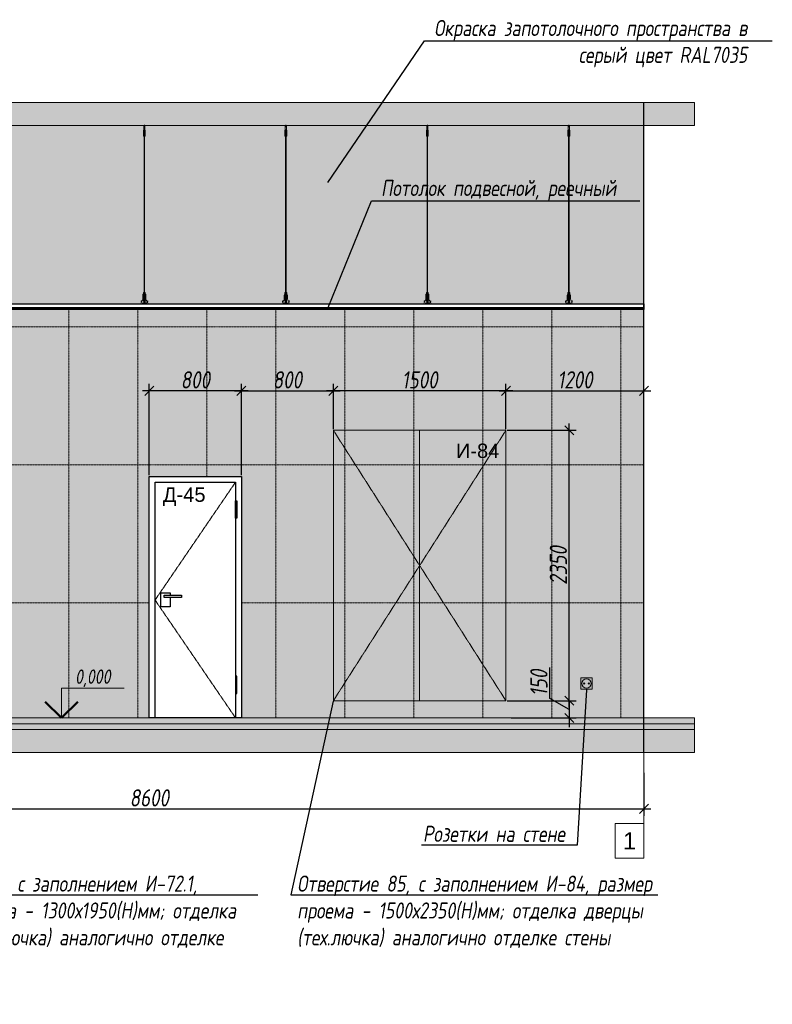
# Model space of a CAD drawing. Header units: millimetres. Extents: x -57162 to 485422, y -209335 to -9481.
# Tile 36 of 256: x 57263 to 63805, y -202275 to -193718. Entities that reach past the tile are written whole.
import ezdxf
from ezdxf import colors
from ezdxf.entities.mleader import LeaderData, LeaderLine
from ezdxf.enums import TextEntityAlignment as Align
from ezdxf.math import Vec2, Vec3

# ---------------------------------------------------------------- set-up
doc = ezdxf.new("R2010")
doc.units = ezdxf.units.MM
doc.linetypes.add('( Hidden )', pattern=[0.375, 0.25, -0.125])
doc.linetypes.add('DASHDOT', pattern=[25.4, 12.7, -6.35, 0, -6.35])
doc.layers.get('Defpoints').update_dxf_attribs({"color": 31})
for name, color, linetype, lineweight in [('3_RC_Ceiling', 253, 'Continuous', 5), ('A-DETL-GENF', 7, 'Continuous', 5), ('EOM', 1, 'Continuous', 5), ('meb', 26, 'Continuous', 15)]:
    doc.layers.add(name, color=color, linetype=linetype, lineweight=lineweight)
doc.layers.add('dim_per', color=7, linetype='Continuous', lineweight=9, true_color=0x1c3800)
doc.layers.add('dim_razv', color=7, linetype='DASHDOT', lineweight=9, true_color=0x183018)
doc.styles.add('fl_iso paper', font='isocpeur.ttf', dxfattribs={"width": 0.8, "oblique": 10})
doc.styles.add('In tre', font='isocpeur.ttf', dxfattribs={"width": 0.8, "oblique": 10})
doc.styles.get("Standard").update_dxf_attribs({"font": 'arial.ttf'})
doc.dimstyles.new('In tre 1_50', dxfattribs={"dimtxt": 150, "dimasz": 80, "dimexe": 60, "dimexo": 10, "dimgap": 20, "dimtad": 1, "dimdec": 0, "dimrnd": 5, "dimzin": 0, "dimdsep": 46, "dimtxsty": 'fl_iso paper', "dimblk": 'OBLIQUE', "dimcen": 0, "dimdle": 60, "dimadec": 0, "dimazin": 0, "dimtfac": 1, "dimtdec": 0, "dimtofl": 0, "dimtmove": 1, "dimatfit": 1, "dimfxl": 40, "dimtolj": 1, "dimtzin": 0, "dimarcsym": 1})

# ---------------------------------------------------------------- blocks, each defined once
blk = doc.blocks.new('_Oblique')
at = {"color": 0, "linetype": 'ByBlock', "lineweight": -2}
blk.add_line((-0.5, -0.5), (0.5, 0.5), dxfattribs=at)
blk = doc.blocks.new('*D1132')
at = {"layer": 'Defpoints', "color": 0, "linetype": 'ByBlock', "transparency": 16777216}
for p in [(54089.8, -200252.1), (62689.8, -200252.1), (62689.8, -200575.5)]:
    blk.add_point(p, dxfattribs=at)
at = {"layer": 'dim_razv', "color": 0, "linetype": 'ByBlock', "lineweight": -2, "transparency": 16777216}
for p, q in [((54089.8, -200262.1), (54089.8, -200635.5)), ((62689.8, -200262.1), (62689.8, -200635.5)), ((54029.8, -200575.5), (62749.8, -200575.5))]:
    blk.add_line(p, q, dxfattribs=at)
at = {"layer": 'dim_razv', "color": 0, "linetype": 'ByBlock', "lineweight": -2, "transparency": 16777216, "xscale": 80, "yscale": 80, "zscale": 80, "rotation": 180}
blk.add_blockref('_Oblique', (54089.8, -200575.5), dxfattribs=at)
at = {"layer": 'dim_razv', "color": 0, "linetype": 'ByBlock', "lineweight": -2, "transparency": 16777216, "xscale": 80, "yscale": 80, "zscale": 80}
blk.add_blockref('_Oblique', (62689.8, -200575.5), dxfattribs=at)
at = {"layer": 'dim_razv', "color": 0, "linetype": 'ByBlock', "transparency": 16777216, "insert": (58389.8, -200480.5), "char_height": 150, "attachment_point": 5, "style": 'fl_iso paper'}
blk.add_mtext('\\A1;8600', dxfattribs=at)
blk = doc.blocks.new('*D1153')
at = {"layer": 'Defpoints', "color": 0, "linetype": 'ByBlock', "transparency": 16777216}
for p in [(61489.8, -199636.3), (61524.3, -199786.3), (62040.5, -199786.3)]:
    blk.add_point(p, dxfattribs=at)
at = {"layer": 'dim_razv', "color": 0, "linetype": 'ByBlock', "lineweight": -2, "transparency": 16777216}
for p, q in [((61871.1, -199616.8), (61871.1, -199346.4)), ((62040.5, -199711.3), (61871.1, -199616.8)), ((62040.5, -199636.3), (62040.5, -199556.3)), ((61499.8, -199636.3), (62100.5, -199636.3)), ((62040.5, -199636.3), (62040.5, -199786.3)), ((61534.3, -199786.3), (62100.5, -199786.3)), ((62040.5, -199786.3), (62040.5, -199866.3))]:
    blk.add_line(p, q, dxfattribs=at)
at = {"layer": 'dim_razv', "color": 0, "linetype": 'ByBlock', "lineweight": -2, "transparency": 16777216, "xscale": 80, "yscale": 80, "zscale": 80}
for p, rotation in [((62040.5, -199636.3), 270), ((62040.5, -199786.3), 90)]:
    blk.add_blockref('_Oblique', p, dxfattribs=dict(at, rotation=rotation))
at = {"layer": 'dim_razv', "color": 0, "linetype": 'ByBlock', "transparency": 16777216, "insert": (61776.1, -199481.6), "char_height": 150, "attachment_point": 5, "rotation": 90, "style": 'fl_iso paper'}
blk.add_mtext('\\A1;150', dxfattribs=at)
blk = doc.blocks.new('*D1154')
at = {"layer": 'Defpoints', "color": 0, "linetype": 'ByBlock', "transparency": 16777216}
for p in [(61489.8, -197286.3), (62040.5, -197286.3), (61489.8, -199636.3)]:
    blk.add_point(p, dxfattribs=at)
at = {"layer": 'dim_razv', "color": 0, "linetype": 'ByBlock', "lineweight": -2, "transparency": 16777216}
for p, q in [((62040.5, -199696.3), (62040.5, -197226.3)), ((61499.8, -197286.3), (62100.5, -197286.3)), ((61499.8, -199636.3), (62100.5, -199636.3))]:
    blk.add_line(p, q, dxfattribs=at)
at = {"layer": 'dim_razv', "color": 0, "linetype": 'ByBlock', "lineweight": -2, "transparency": 16777216, "xscale": 80, "yscale": 80, "zscale": 80}
for p, rotation in [((62040.5, -197286.3), 90), ((62040.5, -199636.3), 270)]:
    blk.add_blockref('_Oblique', p, dxfattribs=dict(at, rotation=rotation))
at = {"layer": 'dim_razv', "color": 0, "linetype": 'ByBlock', "transparency": 16777216, "insert": (61945.5, -198461.3), "char_height": 150, "attachment_point": 5, "rotation": 90, "style": 'fl_iso paper'}
blk.add_mtext('\\A1;2350', dxfattribs=at)
blk = doc.blocks.new('*D1155')
at = {"layer": 'Defpoints', "color": 0, "linetype": 'ByBlock', "transparency": 16777216}
for p in [(59989.8, -196942.7), (59989.8, -197286.3), (61489.8, -197286.3)]:
    blk.add_point(p, dxfattribs=at)
at = {"layer": 'dim_razv', "color": 0, "linetype": 'ByBlock', "lineweight": -2, "transparency": 16777216}
for p, q in [((59989.8, -197276.3), (59989.8, -196882.7)), ((61489.8, -197276.3), (61489.8, -196882.7)), ((61549.8, -196942.7), (59929.8, -196942.7))]:
    blk.add_line(p, q, dxfattribs=at)
at = {"layer": 'dim_razv', "color": 0, "linetype": 'ByBlock', "lineweight": -2, "transparency": 16777216, "xscale": 80, "yscale": 80, "zscale": 80, "rotation": 180}
blk.add_blockref('_Oblique', (59989.8, -196942.7), dxfattribs=at)
at = {"layer": 'dim_razv', "color": 0, "linetype": 'ByBlock', "lineweight": -2, "transparency": 16777216, "xscale": 80, "yscale": 80, "zscale": 80}
blk.add_blockref('_Oblique', (61489.8, -196942.7), dxfattribs=at)
at = {"layer": 'dim_razv', "color": 0, "linetype": 'ByBlock', "transparency": 16777216, "insert": (60739.8, -196847.7), "char_height": 150, "attachment_point": 5, "style": 'fl_iso paper'}
blk.add_mtext('\\A1;1500', dxfattribs=at)
blk = doc.blocks.new('*D1156')
at = {"layer": 'Defpoints', "color": 0, "linetype": 'ByBlock', "transparency": 16777216}
for p in [(62689.8, -196942.7), (61489.8, -197286.3), (62689.8, -197286.3)]:
    blk.add_point(p, dxfattribs=at)
at = {"layer": 'dim_razv', "color": 0, "linetype": 'ByBlock', "lineweight": -2, "transparency": 16777216}
for p, q in [((61489.8, -197276.3), (61489.8, -196882.7)), ((62689.8, -197276.3), (62689.8, -196882.7)), ((61429.8, -196942.7), (62749.8, -196942.7))]:
    blk.add_line(p, q, dxfattribs=at)
at = {"layer": 'dim_razv', "color": 0, "linetype": 'ByBlock', "lineweight": -2, "transparency": 16777216, "xscale": 80, "yscale": 80, "zscale": 80, "rotation": 180}
blk.add_blockref('_Oblique', (61489.8, -196942.7), dxfattribs=at)
at = {"layer": 'dim_razv', "color": 0, "linetype": 'ByBlock', "lineweight": -2, "transparency": 16777216, "xscale": 80, "yscale": 80, "zscale": 80}
blk.add_blockref('_Oblique', (62689.8, -196942.7), dxfattribs=at)
at = {"layer": 'dim_razv', "color": 0, "linetype": 'ByBlock', "transparency": 16777216, "insert": (62089.8, -196847.7), "char_height": 150, "attachment_point": 5, "style": 'fl_iso paper'}
blk.add_mtext('\\A1;1200', dxfattribs=at)
blk = doc.blocks.new('*U1653')
at = {"layer": '3_RC_Ceiling', "ltscale": 20}
for p, q in [((-5, 772.5, 2.5), (-5, 712.6, 2.5)), ((0, 777.5, 2.5), (0, 758.3, 2.5)), ((5, 772.5, 2.5), (5, 712.6, 2.5)), ((-7.5, 720.2, 2.5), (-2, 720.2, 2.5)), ((-7.5, 691.7, 2.5), (-2, 691.7, 2.5)), ((5, 734.5, 2.5), (-5, 734.5, 2.5)), ((5, 712.6, 2.5), (-5, 712.6, 2.5)), ((-2, 733.3, 2.5), (-2, 712.6, 2.5)), ((-2, 685, 2.5), (-2, 725.7, 2.5)), ((2, 733.3, 2.5), (2, 712.6, 2.5)), ((2, 685, 2.5), (2, 725.7, 2.5)), ((2, 720.2, 2.5), (7.5, 720.2, 2.5)), ((2, 691.7, 2.5), (7.5, 691.7, 2.5)), ((-2, -659.2, 2.5), (-2, 678.7, 2.5)), ((2, -659.2, 2.5), (2, 678.7, 2.5)), ((-2, -678.3, 2.5), (-2, -649.9, 2.5)), ((2, -678.3, 2.5), (2, -649.9, 2.5)), ((-7.5, -691.3, 2.5), (-2, -691.3, 2.5)), ((-7.5, -719.8, 2.5), (-2, -719.8, 2.5)), ((5.7, -736.1, 2.5), (-5.8, -736.1, 2.5)), ((-5.8, -754.1, 2.5), (-5.8, -765.1, 2.5)), ((-5.8, -765.1, 2.5), (-5.8, -771.6, 2.5)), ((-3.4, -742.1, 2.5), (-3.4, -738.7, 2.5)), ((-2, -738.2, 2.5), (-2.9, -738.2, 2.5)), ((-2, -742.6, 2.5), (-2.9, -742.6, 2.5)), ((-2.5, -742.1, 2.5), (-2.6, -738.2, 2.5)), ((-2, -742.1, 2.5), (-2.5, -742.1, 2.5)), ((-2, -726.6, 2.5), (-2, -685.9, 2.5)), ((-2, -749.7, 2.5), (-2, -733.6, 2.5)), ((2, -726.6, 2.5), (2, -685.9, 2.5)), ((2, -691.3, 2.5), (7.5, -691.3, 2.5)), ((2, -719.8, 2.5), (7.5, -719.8, 2.5)), ((2, -749.7, 2.5), (2, -733.6, 2.5)), ((2.9, -738.2, 2.5), (2, -738.2, 2.5)), ((2.5, -742.1, 2.5), (2, -742.1, 2.5)), ((2.9, -742.6, 2.5), (2, -742.6, 2.5)), ((2.5, -742.1, 2.5), (2.6, -738.2, 2.5)), ((3.4, -742.1, 2.5), (3.4, -738.7, 2.5)), ((5.7, -754.1, 2.5), (5.7, -765.1, 2.5)), ((5.7, -765.1, 2.5), (5.7, -771.6, 2.5))]:
    blk.add_line(p, q, dxfattribs=at)
for points, elevation in [([(-7.5, 730.9), (-7.5, 680.2, 0.311691), (7.5, 680.2), (7.5, 730.9, 0.333333)], -2.5), ([(-7.5, -680.6), (-7.5, -731.4, 0.311691), (7.5, -731.4), (7.5, -680.6, 0.333333)], 2.5)]:
    blk.add_lwpolyline(points, format="xyb", close=True, dxfattribs=dict(at, elevation=elevation))
at = {"layer": '3_RC_Ceiling', "ltscale": 20, "elevation": 2.5}
for points in [[(2.2, 725.2, 0.15158), (2, 725.7, 0.106977), (1.5, 726.2, 0.07462), (0.9, 726.4, 0.061287), (0, 726.5, 0.061287), (-0.9, 726.4, 0.07462), (-1.5, 726.2, 0.106977), (-2, 725.7, 0.15158), (-2.2, 725.2, 0.156429), (-2, 724.8, 0.106977)], [(2.2, 685.5, -0.15158), (2, 685, -0.106977), (1.5, 684.6, -0.07462), (0.9, 684.3, -0.061287), (0, 684.2, -0.061287), (-0.9, 684.3, -0.07462), (-1.5, 684.6, -0.106977), (-2, 685, -0.15158), (-2.2, 685.5, -0.156429), (-2, 685.9, -0.106977)], [(2.2, 725.2, -0.164855), (2, 724.7, -0.106977)], [(2, 686, -0.164855), (2.2, 685.5, -0.15158)], [(7.5, -691.9, -0.160742), (14, -705.3), (14, -735.7, 0.196304), (21.1, -753.2, -0.186577), (22, -755.1, 0.403263), (23.5, -756.6), (23.5, -756.6, 0.315299), (24.9, -755.6), (25.1, -755, -0.253979), (26.2, -754, -0.113914), (26.7, -754, -0.349227), (27.8, -755.5), (27.8, -757.6, -0.065543), (27.7, -758.9), (26.2, -764.2, -0.339454), (16.6, -771.6), (-16.6, -771.6, -0.339454), (-26.2, -764.2), (-27.7, -758.9, -0.065543), (-27.8, -757.6), (-27.8, -755.5, -0.349227), (-26.7, -754, -0.113914), (-26.2, -754, -0.253979), (-25.1, -755), (-24.9, -755.6, 0.315299), (-23.5, -756.6), (-23.5, -756.6, 0.403263), (-22, -755.1, -0.186577), (-21.1, -753.2, 0.196304), (-14, -735.7), (-14, -705.3, -0.160742), (-7.5, -691.9)], [(5.7, -756.1), (6.5, -756.1, 0.414214), (7, -755.6), (7, -754.6, 0.414214), (6.5, -754.1), (-6.5, -754.1, 0.414214), (-7, -754.6), (-7, -755.6, 0.414214), (-6.5, -756.1), (-5.8, -756.1)], [(5.7, -763.1), (6.5, -763.1, -0.414214), (7, -763.6), (7, -764.6, -0.414214), (6.5, -765.1), (-6.5, -765.1, -0.414214), (-7, -764.6), (-7, -763.6, -0.414214), (-6.5, -763.1), (-5.8, -763.1)], [(2.2, -686.3, 0.15158), (2, -685.9, 0.106977), (1.5, -685.4, 0.07462), (0.9, -685.1, 0.061287), (0, -685, 0.061287), (-0.9, -685.1, 0.07462), (-1.5, -685.4, 0.106977), (-2, -685.9, 0.15158), (-2.2, -686.3, 0.156429), (-2, -686.8, 0.106977)], [(2.2, -726.1, -0.15158), (2, -726.6, -0.106977), (1.5, -727, -0.07462), (0.9, -727.3, -0.061287), (0, -727.4, -0.061287), (-0.9, -727.3, -0.07462), (-1.5, -727, -0.106977), (-2, -726.6, -0.15158), (-2.2, -726.1, -0.156429), (-2, -725.6, -0.106977)], [(2.2, -686.4, -0.164855), (2, -686.8, -0.106977)], [(2, -725.6, -0.164855), (2.2, -726.1, -0.15158)], [(5.7, -771.6), (5.7, -772.6, -0.414214), (2.8, -775.6), (-2.7, -775.6, -0.414214), (-5.8, -772.6), (-5.8, -771.6)]]:
    blk.add_lwpolyline(points, format="xyb", dxfattribs=at)
at = {"layer": '3_RC_Ceiling', "ltscale": 20, "const_width": 2.22, "elevation": 2.5}
blk.add_lwpolyline([(27.8, -751.9, -1), (32.2, -751.9), (32.2, -753.5, -0.267949), (31.5, -754.7, 0.57735), (31.5, -757.1, -0.267949), (32.2, -758.3), (32.2, -761, -0.267949), (31.5, -762.2, 0.57735), (31.5, -764.6, -0.267949), (32.2, -765.8), (32.2, -768.4, -0.267949), (31.5, -769.6, 0.57735), (31.5, -772, -0.267949), (32.2, -773.2), (32.2, -776.1, -0.414214), (30.8, -777.5), (24.6, -777.5, -0.247529), (23.5, -776.9, 0.247529), (22.3, -776.3), (18.4, -776.3, 0.247529), (17.3, -776.9, -0.247529), (16.1, -777.5), (2.4, -777.5, -0.267949), (1.2, -776.8, 0.57735), (-1.2, -776.8, -0.267949), (-2.4, -777.5), (-16.1, -777.5, -0.247529), (-17.3, -776.9, 0.247529), (-18.4, -776.3), (-22.3, -776.3, 0.247529), (-23.5, -776.9, -0.247529), (-24.6, -777.5), (-30.8, -777.5, -0.414214), (-32.2, -776.1), (-32.2, -773.2, -0.267949), (-31.5, -772, 0.57735), (-31.5, -769.6, -0.267949), (-32.2, -768.4), (-32.2, -765.8, -0.267949), (-31.5, -764.6, 0.57735), (-31.5, -762.2, -0.267949), (-32.2, -761), (-32.2, -758.3, -0.267949), (-31.5, -757.1, 0.57735), (-31.5, -754.7, -0.267949), (-32.2, -753.5), (-32.2, -751.9, -1), (-27.8, -751.9, -1)], format="xyb", dxfattribs=at)
at = {"layer": '3_RC_Ceiling', "ltscale": 20, "elevation": 2.5, "flags": 128}
blk.add_lwpolyline([(5.7, -754.1, -0.414214), (6.2, -753.6), (6.7, -753.6), (6.7, -740.6), (6.2, -740.6, -0.414214), (5.7, -740.1), (5.7, -735.2), (-5.8, -735.2), (-5.8, -740.1, -0.414214), (-6.3, -740.6), (-6.8, -740.6), (-6.8, -753.6), (-6.3, -753.6, -0.414214), (-5.8, -754.1)], format="xyb", dxfattribs=at)
at = {"layer": '3_RC_Ceiling', "ltscale": 20}
for centre in [(0, 716.5, 2.5), (0, 696.5, 2.5), (0, -695.1, 2.5), (0, -715.1, 2.5)]:
    blk.add_circle(centre, 1.6, dxfattribs=at)
for centre, radius, start, end in [((0, 706.5, 2.5), 2.8, 131.81165, 228.19115), ((0, 706.5, 2.5), 2.8, 131.81165, 228.19115), ((0, 706.5, 2.5), 2.8, 48.19102, 131.81165), ((0, 706.5, 2.5), 2.8, 228.19115, 311.81178), ((0, 706.5, 2.5), 2.8, 311.81178, 48.19102), ((-2.9, -738.7, 2.5), 0.5, 90.0014, 180.0014), ((-2.9, -742.1, 2.5), 0.5, 180.0014, 270.0014), ((0, -705.1, 2.5), 2.8, 131.81165, 228.19115), ((0, -705.1, 2.5), 2.8, 131.81165, 228.19115), ((-1.5, -749.7, 2.5), 0.531, 180.0014, 219.64067), ((0, -705.1, 2.5), 2.8, 48.19102, 131.81165), ((0, -705.1, 2.5), 2.8, 228.19115, 311.81178), ((-0.8, -749.2, 2.5), 1.44, 219.64067, 243.43635), ((-0.3, -748.2, 2.5), 2.48, 243.43635, 258.30048), ((0, -746.8, 2.5), 3.99, 258.30048, 270.0014), ((0, -746.8, 2.5), 3.99, 270.0014, 281.70232), ((0.3, -748.2, 2.5), 2.48, 281.70232, 296.56645), ((0.8, -749.2, 2.5), 1.44, 296.56645, 320.36213), ((0, -705.1, 2.5), 2.8, 311.81178, 48.19102), ((1.5, -749.7, 2.5), 0.531, 320.36213, 0.0014), ((2.9, -738.7, 2.5), 0.5, 0.0014, 90.0014), ((2.9, -742.1, 2.5), 0.5, 270.0014, 0.0014)]:
    blk.add_arc(centre, radius, start, end, dxfattribs=at)
blk = doc.blocks.new('*U1654')
at = {"color": 0, "linetype": 'ByBlock', "lineweight": -2, "transparency": 16777216}
for p in [(39360, 0), (40590, 0), (41820, 0), (43050, 0)]:
    blk.add_blockref('*U1653', p, dxfattribs=at)
blk = doc.blocks.new('*U1969')
for p, q in [((5, 10), (5, 15.19)), ((5, 15.19), (15.92, 15.19)), ((0, 10), (10, 10))]:
    blk.add_line(p, q)
at = {"lineweight": 50}
for q in [(2.17, 12.83), (7.83, 12.83)]:
    blk.add_line((5, 10), q, dxfattribs=at)
at = {"style": 'In tre', "oblique": 10, "width": 0.8}
blk.add_attdef('ВЫСОТА', text='', height=2.5, dxfattribs=at).set_placement((10.46, 15.19), align=Align.BOTTOM_CENTER)
blk = doc.blocks.new('*D2048')
at = {"layer": 'Defpoints', "color": 0, "linetype": 'ByBlock', "transparency": 16777216}
for p in [(59989.8, -196942.7), (59989.8, -197286.3), (59189.8, -197686.3)]:
    blk.add_point(p, dxfattribs=at)
at = {"layer": 'dim_razv', "color": 0, "linetype": 'ByBlock', "lineweight": -2, "transparency": 16777216}
for p, q in [((59189.8, -197676.3), (59189.8, -196882.7)), ((59989.8, -197276.3), (59989.8, -196882.7)), ((59129.8, -196942.7), (60049.8, -196942.7))]:
    blk.add_line(p, q, dxfattribs=at)
at = {"layer": 'dim_razv', "color": 0, "linetype": 'ByBlock', "lineweight": -2, "transparency": 16777216, "xscale": 80, "yscale": 80, "zscale": 80, "rotation": 180}
blk.add_blockref('_Oblique', (59189.8, -196942.7), dxfattribs=at)
at = {"layer": 'dim_razv', "color": 0, "linetype": 'ByBlock', "lineweight": -2, "transparency": 16777216, "xscale": 80, "yscale": 80, "zscale": 80}
blk.add_blockref('_Oblique', (59989.8, -196942.7), dxfattribs=at)
at = {"layer": 'dim_razv', "color": 0, "linetype": 'ByBlock', "transparency": 16777216, "insert": (59589.8, -196847.7), "char_height": 150, "attachment_point": 5, "style": 'fl_iso paper'}
blk.add_mtext('\\A1;800', dxfattribs=at)
blk = doc.blocks.new('*D2049')
at = {"layer": 'Defpoints', "color": 0, "linetype": 'ByBlock', "transparency": 16777216}
for p in [(58389.8, -196942.7), (58389.8, -197686.3), (59189.8, -197686.3)]:
    blk.add_point(p, dxfattribs=at)
at = {"layer": 'dim_razv', "color": 0, "linetype": 'ByBlock', "lineweight": -2, "transparency": 16777216}
for p, q in [((58389.8, -197676.3), (58389.8, -196882.7)), ((59189.8, -197676.3), (59189.8, -196882.7)), ((59249.8, -196942.7), (58329.8, -196942.7))]:
    blk.add_line(p, q, dxfattribs=at)
at = {"layer": 'dim_razv', "color": 0, "linetype": 'ByBlock', "lineweight": -2, "transparency": 16777216, "xscale": 80, "yscale": 80, "zscale": 80, "rotation": 180}
blk.add_blockref('_Oblique', (58389.8, -196942.7), dxfattribs=at)
at = {"layer": 'dim_razv', "color": 0, "linetype": 'ByBlock', "lineweight": -2, "transparency": 16777216, "xscale": 80, "yscale": 80, "zscale": 80}
blk.add_blockref('_Oblique', (59189.8, -196942.7), dxfattribs=at)
at = {"layer": 'dim_razv', "color": 0, "linetype": 'ByBlock', "transparency": 16777216, "insert": (58789.8, -196847.7), "char_height": 150, "attachment_point": 5, "style": 'fl_iso paper'}
blk.add_mtext('\\A1;800', dxfattribs=at)

msp = doc.modelspace()

# ---------------------------------------------------------------- hatches: boundary and pattern name
at = {"layer": 'A-DETL-GENF'}
h = msp.add_hatch(dxfattribs=at)
h.set_pattern_fill('ANSI35', color=256, scale=20, style=0)
h.set_pattern_definition([(45, (-101968.28, -202177.55), (-89.80256, 89.80256), []), (45, (-101878.47, -202177.55), (-89.80256, 89.80256), [158.75, -31.75, 0, -31.75])])
h.paths.add_polyline_path([(18105.9, -194636.3), (63128.8, -194636.3), (63128.8, -194436.3), (18105.9, -194436.3)])
h = msp.add_hatch(dxfattribs=at)
h.set_pattern_fill('AR-CONC', color=256, style=0)
h.paths.add_polyline_path([(18105.9, -199836.3), (18105.9, -199786.3), (31389.8, -199786.3), (35389.8, -199986.3), (45889.8, -199986.3), (49889.8, -199786.3), (63128.8, -199786.3), (63128.8, -199836.3), (49891, -199836.3), (45891, -200036.3), (35388.5, -200036.3), (31388.5, -199836.3)])
h = msp.add_hatch(dxfattribs=at)
h.set_pattern_fill('ANSI35', color=256, scale=10, style=0)
h.paths.add_polyline_path([(18105.9, -199886.3), (18105.9, -199836.3), (31388.5, -199836.3), (35388.5, -200036.3), (45891, -200036.3), (49891, -199836.3), (63128.8, -199836.3), (63128.8, -199886.3), (49892.3, -199886.3), (45892.3, -200086.3), (35387.3, -200086.3), (31387.3, -199886.3)])
h = msp.add_hatch(dxfattribs=at)
h.set_pattern_fill('ANSI35', color=256, scale=20, style=0)
h.paths.add_polyline_path([(18105.9, -200086.3), (18105.9, -199886.3), (31387.3, -199886.3), (35387.3, -200086.3), (45892.3, -200086.3), (49892.3, -199886.3), (63128.8, -199886.3), (63128.8, -200086.3), (49897.3, -200086.3), (45897.3, -200286.3), (35382.3, -200286.3), (31382.3, -200086.3)])
at = {"layer": 'dim_razv', "linetype": 'ByBlock', "true_color": 0xd9d9d9, "transparency": 33554687}
h = msp.add_hatch(color=254, dxfattribs=at)
h.dxf.hatch_style = 1
h.paths.add_polyline_path([(28219.8, -195516.3), (28479.8, -195516.3), (28479.8, -195256.3), (28219.8, -195256.3)], flags=16)
h.paths.add_polyline_path([(19499.8, -195216.3), (19799.8, -195216.3), (19799.8, -195016.3), (19499.8, -195016.3)], flags=16)
h.paths.add_polyline_path([(41439.8, -195086.3), (41839.8, -195086.3), (41839.8, -194886.3), (41439.8, -194886.3)], flags=17)
h.paths.add_polyline_path([(44214.8, -195086.3), (44614.8, -195086.3), (44614.8, -194886.3), (44214.8, -194886.3)], flags=16)
h.paths.add_polyline_path([(44149.8, -195486.3), (43949.8, -195486.3), (43949.8, -195286.3), (44149.8, -195286.3)], flags=16)
h.paths.add_polyline_path([(45489.8, -195086.3), (45889.8, -195086.3), (45889.8, -194886.3), (45489.8, -194886.3)], flags=16)
h.paths.add_polyline_path([(45699.8, -195486.3), (45499.8, -195486.3), (45499.8, -195286.3), (45699.8, -195286.3)], flags=16)
h.paths.add_polyline_path([(46849.8, -195086.3), (47289.8, -195086.3), (47289.8, -194886.3), (46849.8, -194886.3)], flags=16)
h.paths.add_polyline_path([(46499.8, -195936.3), (46849.8, -195936.3), (46849.8, -195736.3), (46499.8, -195736.3)], flags=16)
h.paths.add_polyline_path([(53189.8, -195586.3), (51039.8, -195586.3), (51039.8, -195186.3), (53189.8, -195186.3)], flags=16)
h.paths.add_polyline_path([(51389.8, -195936.3), (51089.8, -195936.3), (51089.8, -195736.3), (51389.8, -195736.3)], flags=16)
h.paths.add_polyline_path([(40839.8, -195946.3), (40839.8, -196136.3), (40119.8, -196136.3), (40119.8, -195946.3)], flags=16)
h.paths.add_polyline_path([(48539.8, -195576.3), (48539.8, -196026.3), (47659.8, -196026.3), (47659.8, -195576.3)], flags=16)
h.paths.add_polyline_path([(51459.8, -196186.3), (51459.8, -196021.3), (52019.8, -196021.3), (52019.8, -196186.3), (62689.8, -196186.3), (62689.8, -194636.3), (41439.8, -194636.3), (41439.8, -195586.3), (39839.8, -195586.3), (39839.8, -194636.3), (18789.8, -194636.3), (18789.8, -196186.3)])
at = {"layer": 'dim_razv', "true_color": 0xffffff, "transparency": 33554687}
h = msp.add_hatch(dxfattribs=at)
h.set_pattern_fill('AR-SAND', scale=3, angle=315)
h.paths.add_polyline_path([(19464.8, -198356.3), (20214.8, -198356.3), (20214.8, -199706.3), (19464.8, -199706.3)], flags=16)
h.paths.add_polyline_path([(41439.8, -199986.3), (41439.8, -197686.3), (39839.8, -197686.3), (39839.8, -199986.3)], flags=17)
h.paths.add_polyline_path([(44989.8, -197706.3), (45749.8, -197706.3), (45749.8, -199986.3), (44989.8, -199986.3)], flags=16)
h.paths.add_polyline_path([(53019.8, -197506.3), (51059.8, -197506.3), (51059.8, -199786.3), (53019.8, -199786.3)], flags=16)
h.paths.add_polyline_path([(59189.8, -197686.3), (59189.8, -199786.3), (62689.8, -199786.3), (62689.8, -196236.3), (18789.8, -196236.3), (18789.8, -199786.3), (31389.8, -199786.3), (35389.8, -199986.3), (45889.8, -199986.3), (49889.8, -199786.3), (58389.8, -199786.3), (58389.8, -197686.3)])

# ---------------------------------------------------------------- linework, layer by layer
at = {"lineweight": 13}
for points in [[(18105.9, -194636.3), (63128.8, -194636.3), (63128.8, -194436.3), (18105.9, -194436.3)], [(59989.8, -199636.3), (61489.8, -199636.3), (61489.8, -197286.3), (59989.8, -197286.3)], [(59189.8, -199786.3), (58389.8, -199786.3), (58389.8, -197686.3), (59189.8, -197686.3)], [(18105.9, -199836.3), (18105.9, -199786.3), (31389.8, -199786.3), (35389.8, -199986.3), (45889.8, -199986.3), (49889.8, -199786.3), (63128.8, -199786.3), (63128.8, -199836.3), (49891, -199836.3), (45891, -200036.3), (35388.5, -200036.3), (31388.5, -199836.3)], [(18105.9, -199886.3), (18105.9, -199836.3), (31388.5, -199836.3), (35388.5, -200036.3), (45891, -200036.3), (49891, -199836.3), (63128.8, -199836.3), (63128.8, -199886.3), (49892.3, -199886.3), (45892.3, -200086.3), (35387.3, -200086.3), (31387.3, -199886.3)], [(18105.9, -200086.3), (18105.9, -199886.3), (31387.3, -199886.3), (35387.3, -200086.3), (45892.3, -200086.3), (49892.3, -199886.3), (63128.8, -199886.3), (63128.8, -200086.3), (49897.3, -200086.3), (45897.3, -200286.3), (35382.3, -200286.3), (31382.3, -200086.3)]]:
    msp.add_lwpolyline(points, close=True, dxfattribs=at)
at = {"lineweight": 30}
msp.add_lwpolyline([(62689.8, -200086.3), (62689.8, -194436.3)], dxfattribs=at)
at = {"linetype": 'ByBlock'}
for points in [[(18789.8, -196186.3), (62689.8, -196186.3), (62689.8, -196221.3), (18789.8, -196221.3)], [(62689.8, -196236.3), (18789.8, -196236.3), (18789.8, -196221.3), (62689.8, -196221.3)], [(58389.8, -197686.3), (59189.8, -197686.3), (59189.8, -199786.3), (58389.8, -199786.3)], [(58439.8, -197736.3), (59139.8, -197736.3), (59139.8, -199786.3), (58439.8, -199786.3)], [(59139.8, -197898.7), (59149.8, -197898.7), (59149.8, -198048.7), (59139.8, -198048.7)], [(58519.8, -198719.8), (58669.8, -198719.8), (58669.8, -198739.8), (58519.8, -198739.8)], [(59139.8, -199574), (59149.8, -199574), (59149.8, -199424), (59139.8, -199424)]]:
    msp.add_lwpolyline(points, close=True, dxfattribs=at)
at = {"color": 253, "linetype": '( Hidden )', "lineweight": 13, "ltscale": 15}
for points in [[(59989.8, -197286.3), (60739.8, -198461.3), (59989.8, -199636.3)], [(61489.8, -197286.3), (60739.8, -198461.3), (61489.8, -199636.3)], [(59139.8, -197736.3), (58439.8, -198761.3), (59139.8, -199786.3)]]:
    msp.add_lwpolyline(points, dxfattribs=at)
at = {"lineweight": 13}
msp.add_lwpolyline([(60739.8, -197286.3), (60739.8, -199636.3)], dxfattribs=at)
at = {"linetype": 'ByBlock'}
msp.add_lwpolyline([(58569.8, -198739.8), (58569.8, -198819.8), (58489.8, -198819.8), (58489.8, -198699.8), (58569.8, -198699.8), (58569.8, -198719.8)], dxfattribs=at)
at = {"layer": 'dim_razv', "color": 253, "ltscale": 0.3, "transparency": 33554687}
for points in [[(57689.8, -199786.3), (57689.8, -196236.3)], [(58289.8, -199786.3), (58289.8, -196236.3)], [(58889.8, -197686.3), (58889.8, -196236.3)], [(59489.8, -199786.3), (59489.8, -196236.3)], [(60089.8, -199786.3), (60089.8, -196236.3)], [(60689.8, -199786.3), (60689.8, -196236.3)], [(61289.8, -199786.3), (61289.8, -196236.3)], [(61889.8, -199786.3), (61889.8, -196236.3)], [(62489.8, -199786.3), (62489.8, -196236.3)], [(18789.8, -196386.3), (62689.8, -196386.3)], [(53019.8, -197586.3), (62689.8, -197586.3)], [(53019.8, -198786.3), (58389.8, -198786.3)], [(59189.8, -198786.3), (62689.8, -198786.3)]]:
    msp.add_lwpolyline(points, dxfattribs=at)
at = {"layer": 'EOM', "color": 252, "linetype": 'ByBlock'}
msp.add_lwpolyline([(62239.8, -199536.3), (62139.8, -199536.3), (62139.8, -199436.3), (62239.8, -199436.3)], close=True, dxfattribs=at)
for centre, radius in [((62189.8, -199486.3), 40), ((62169.8, -199486.3), 5), ((62209.8, -199486.3), 5)]:
    msp.add_circle(centre, radius, dxfattribs=at)
at = {"layer": 'meb', "color": 10}
msp.add_lwpolyline([(62689.8, -199500), (62689.8, -201004.2)], dxfattribs=at)
msp.add_lwpolyline([(62439.8, -201004.2), (62689.8, -201004.2), (62689.8, -200704.2), (62439.8, -200704.2)], close=True, dxfattribs=at)

# ---------------------------------------------------------------- block references
msp.add_blockref('*U1654', (18986.7, -195408.9, -2.5))
at = {"layer": 'dim_razv', "color": 0, "linetype": 'ByBlock', "xscale": 50, "yscale": 50, "zscale": 50}
msp.add_blockref('*U1969', (57376, -200286.3), dxfattribs=at).add_auto_attribs({'ВЫСОТА': '0,000'})

# ---------------------------------------------------------------- texts
at = {"color": 0, "linetype": 'ByBlock', "insert": (61243.6, -197465.1), "char_height": 125, "attachment_point": 5}
msp.add_mtext_dynamic_manual_height_columns('И-84', width=726.14, gutter_width=12.5, heights=[0], dxfattribs=at)
at = {"linetype": 'ByBlock', "insert": (58693.2, -197863.6), "char_height": 125, "attachment_point": 5}
msp.add_mtext_dynamic_manual_height_columns('Д-45', width=726.14, gutter_width=12.5, heights=[0], dxfattribs=at)
at = {"layer": 'meb', "color": 10, "insert": (62564.8, -200854.2), "char_height": 150, "attachment_point": 5}
msp.add_mtext_dynamic_manual_height_columns('1', width=165.776, gutter_width=12.5, heights=[0], dxfattribs=at)

# ---------------------------------------------------------------- dimensions: what is measured, and where the dimension line sits
at = {"layer": 'dim_razv', "linetype": 'ByBlock'}
for base, p1, p2, picture, middle in [((58389.8, -196942.7), (59189.8, -197686.3), (58389.8, -197686.3), '*D2049', (58789.8, -196847.7)), ((59989.8, -196942.7), (59189.8, -197686.3), (59989.8, -197286.3), '*D2048', (59589.8, -196847.7)), ((59989.8, -196942.7), (61489.8, -197286.3), (59989.8, -197286.3), '*D1155', (60739.8, -196847.7)), ((62689.8, -196942.7), (61489.8, -197286.3), (62689.8, -197286.3), '*D1156', (62089.8, -196847.7)), ((62689.8, -200575.5), (54089.8, -200252.1), (62689.8, -200252.1), '*D1132', (58389.8, -200480.5))]:
    dim = msp.add_linear_dim(base=base, p1=p1, p2=p2, dimstyle='In tre 1_50', dxfattribs=at)
    dim.commit()
    dim.dimension.update_dxf_attribs({"geometry": picture, "text_midpoint": middle})
dim = msp.add_linear_dim(base=(62040.5, -197286.3), p1=(61489.8, -199636.3), p2=(61489.8, -197286.3), angle=90, dimstyle='In tre 1_50', dxfattribs=at)
dim.commit()
dim.dimension.update_dxf_attribs({"geometry": '*D1154', "text_midpoint": (61945.5, -198461.3)})
dim = msp.add_linear_dim(base=(62040.5, -199786.3), p1=(61489.8, -199636.3), p2=(61524.3, -199786.3), angle=90, dimstyle='In tre 1_50', dxfattribs=at)
dim.commit()
dim.dimension.update_dxf_attribs({"geometry": '*D1153', "text_midpoint": (61871.1, -199596.8), "dimtype": 160})

# ---------------------------------------------------------------- leaders
at = {"layer": 'dim_per', "linetype": 'ByBlock'}
ml = msp.add_multileader_mtext('Standard', dxfattribs=at)
ml.set_content('Окраска запотолочного пространства в серый цвет RAL7035', color=256, style='fl_iso paper')
ml.set_leader_properties()
ml.build(insert=Vec2(0, 0))
ml.multileader.update_dxf_attribs({"text_left_attachment_type": 6, "text_right_attachment_type": 6, "dogleg_length": 252.8})
ctx = ml.context
ctx.base_point, ctx.char_height, ctx.plane_origin = Vec3(60844.5, -193902.2), 140, Vec3(65508, -197358.2)
ctx.left_attachment, ctx.right_attachment, ctx.text_align_type = 6, 6, 2
notes = []
notes.append((ctx, [(0, (1, 1, 0), (60782.9, -193902.2), (1, 0), 61.6, [(0, [(59939, -195135.1)], 0, [])])]))
ctx.mtext.insert, ctx.mtext.width, ctx.mtext.alignment, ctx.mtext.flow_direction = Vec3(63587.1, -193720.2), 2929.416, 3, 5
ml = msp.add_multileader_mtext('Standard', dxfattribs=at)
ml.set_content('Потолок подвесной, реечный', color=256, style='fl_iso paper')
ml.set_leader_properties()
ml.build(insert=Vec2(0, 0))
ml.multileader.update_dxf_attribs({"text_left_attachment_type": 6, "text_right_attachment_type": 6, "dogleg_length": 252.8})
ctx = ml.context
ctx.base_point, ctx.char_height, ctx.plane_origin = Vec3(60406.3, -195292.4), 140, Vec3(63250.5, -193323.6)
ctx.left_attachment, ctx.right_attachment, ctx.text_align_type = 6, 6, 2
notes.append((ctx, [(0, (1, 1, 0), (60321.7, -195292.4), (1, 0), 84.6, [(0, [(59942.2, -196222.5)], 0, [])])]))
ctx.mtext.insert, ctx.mtext.alignment, ctx.mtext.flow_direction = Vec3(62448.2, -195110.4), 3, 5
ml = msp.add_multileader_mtext('Standard', dxfattribs=at)
ml.set_content('Отверстие 82, с заполнением И-72.1, размер проема - 1300х1950(Н)мм; отделка дверцы (тех.лючка) аналогично отделке стены', color=256, style='fl_iso paper')
ml.set_leader_properties()
ml.build(insert=Vec2(0, 0))
ml.multileader.update_dxf_attribs({"text_left_attachment_type": 6, "text_right_attachment_type": 6, "dogleg_length": 252.8})
ctx = ml.context
ctx.base_point, ctx.char_height, ctx.plane_origin = Vec3(56195.5, -201323.7), 140, Vec3(63577.4, -203456.1)
ctx.left_attachment, ctx.right_attachment = 6, 6
notes.append((ctx, [(1, (1, 1, 0), (56141.8, -201323.7), (1, 0), 53.6, [(0, [(55839.8, -199270.9)], 0, [])])]))
ctx.mtext.insert, ctx.mtext.width, ctx.mtext.flow_direction = Vec3(56197.5, -201155.7), 3104.598, 5
ml = msp.add_multileader_mtext('Standard', dxfattribs=at)
ml.set_content('Розетки на стене', color=256, style='fl_iso paper')
ml.set_leader_properties()
ml.build(insert=Vec2(0, 0))
ml.multileader.update_dxf_attribs({"text_left_attachment_type": 6, "text_right_attachment_type": 6, "dogleg_length": 252.8})
ctx = ml.context
ctx.base_point, ctx.char_height, ctx.plane_origin = Vec3(60765.9, -200891.1), 140, Vec3(71873, -209359.6)
ctx.left_attachment, ctx.right_attachment = 6, 6
notes.append((ctx, [(0, (1, 1, 0), (62108.1, -200891.1), (-1, 0), 53.6, [(0, [(62189.8, -199536.3)], 0, [])])]))
ctx.mtext.insert, ctx.mtext.width, ctx.mtext.flow_direction = Vec3(60767.9, -200723.1), 2183.265, 5
ml = msp.add_multileader_mtext('Standard', dxfattribs=at)
ml.set_content('Отверстие 85, с заполнением И-84, размер проема - 1500х2350(Н)мм; отделка дверцы (тех.лючка) аналогично отделке стены', color=256, style='fl_iso paper')
ml.set_leader_properties()
ml.build(insert=Vec2(0, 0))
ml.multileader.update_dxf_attribs({"text_left_attachment_type": 6, "text_right_attachment_type": 6, "dogleg_length": 252.8})
ctx = ml.context
ctx.base_point, ctx.char_height, ctx.plane_origin = Vec3(59673, -201323.7), 140, Vec3(71583.8, -203456.1)
ctx.left_attachment, ctx.right_attachment = 6, 6
notes.append((ctx, [(1, (1, 1, 0), (59619.4, -201323.7), (1, 0), 53.6, [(0, [(59989.8, -199636.3)], 0, [])])]))
ctx.mtext.insert, ctx.mtext.width, ctx.mtext.flow_direction = Vec3(59675, -201155.7), 3104.598, 5
for ctx, leaders in notes:
    for number, flags, end, landing, length, lines in leaders:
        leader = LeaderData()
        leader.index, (leader.has_last_leader_line, leader.has_dogleg_vector, leader.attachment_direction) = number, flags
        leader.last_leader_point, leader.dogleg_vector, leader.dogleg_length = Vec3(end), Vec3(landing), length
        for number, points, colour, breaks in lines:
            line = LeaderLine()
            line.index, line.vertices, line.color, line.breaks = number, Vec3.list(points), colors.encode_raw_color(colour), breaks
            leader.lines.append(line)
        ctx.leaders.append(leader)

doc.saveas('drawing.dxf')
